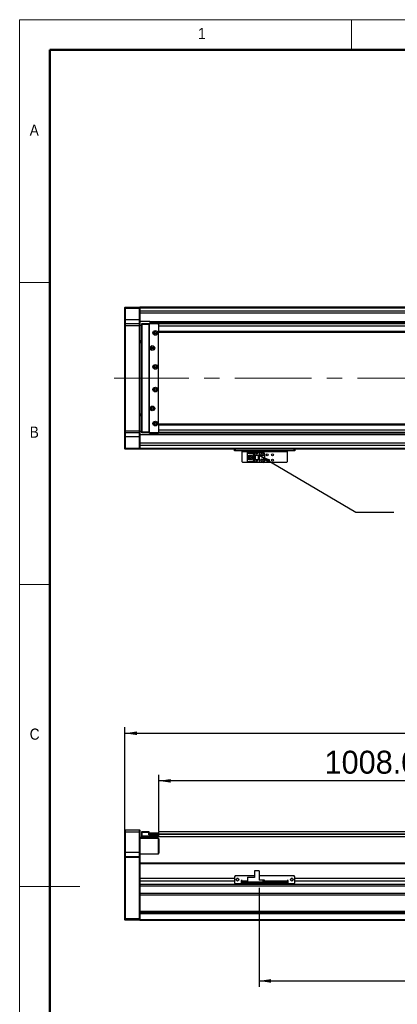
# Model space of a CAD drawing. Header units: millimetres. Extents: x 40 to 3320, y 40 to 2336.
# Tile 2 of 7: x 40 to 541, y 1032 to 2336. Entities that reach past the tile are written whole.
import ezdxf

# ---------------------------------------------------------------- set-up
doc = ezdxf.new("R2010")
doc.units = ezdxf.units.MM
doc.header["$LTSCALE"] = 8
doc.linetypes.add('CENTERX2', pattern=[20.32, 12.7, -2.54, 2.54, -2.54])
doc.layers.add('DIMNS', color=7, linetype='Continuous')
doc.styles.add('SLDTEXTSTYLE0', font='Gothic.ttf', dxfattribs={"width": 0.913})
doc.styles.add('SLDTEXTSTYLE7', font='txt')
doc.dimstyles.new('SLDDIMSTYLE1', dxfattribs={"dimtxt": 30.4, "dimasz": 16, "dimexe": 0, "dimexo": 0.0625, "dimgap": 7.6, "dimtad": 2, "dimdec": 1, "dimrnd": 1e-09, "dimzin": 4, "dimdsep": 46, "dimtxsty": 'SLDTEXTSTYLE7', "dimsah": 1, "dimcen": 0.09, "dimadec": 0, "dimazin": 1, "dimtfac": 1, "dimtdec": 1, "dimtofl": 0, "dimtmove": 0, "dimatfit": 3, "dimfxl": 0, "dimfrac": 2, "dimtolj": 1, "dimtzin": 12, "dimarcsym": 0})
doc.dimstyles.new('SLDDIMSTYLE3', dxfattribs={"dimtxt": 0.18, "dimasz": 16, "dimexe": 0, "dimexo": 0.0625, "dimgap": 0, "dimtad": 0, "dimtih": 1, "dimtoh": 1, "dimdec": 0, "dimrnd": 1e-09, "dimzin": 0, "dimdsep": 46, "dimtxsty": 'Standard', "dimsah": 1, "dimcen": 0.09, "dimadec": 0, "dimazin": 0, "dimtfac": 16, "dimtdec": 0, "dimtofl": 0, "dimtmove": 0, "dimatfit": 3, "dimfxl": 0, "dimfrac": 2, "dimtolj": 1, "dimtzin": 0, "dimarcsym": 0})

# ---------------------------------------------------------------- blocks, each defined once
blk = doc.blocks.new('_D_7')
at = {"layer": 'DIMNS'}
for p, q in [((224.5, 1261.1), (224.5, 1335.9)), ((1232.5, 1267.1), (1232.5, 1335.9)), ((1232.5, 1327.9), (224.5, 1327.9))]:
    blk.add_line(p, q, dxfattribs=at)
for points in [[(224.5, 1327.9), (240.5, 1325.5), (240.5, 1330.3)], [(1232.5, 1327.9), (1216.5, 1330.3), (1216.5, 1325.5)]]:
    blk.add_solid(points, dxfattribs=at)
at = {"layer": 'DIMNS', "char_height": 30.4, "attachment_point": 1, "style": 'SLDTEXTSTYLE7'}
for s, insert in [('=T/2+18mm', (563.2, 1367.8)), ('1008.0', (444.4, 1367.8))]:
    blk.add_mtext(s, dxfattribs=dict(at, insert=insert))
blk = doc.blocks.new('_D_10')
at = {"layer": 'DIMNS'}
for p, q in [((179.5, 1236.6), (179.5, 1398.9)), ((2535.5, 1236.6), (2535.5, 1398.9)), ((179.5, 1390.9), (2535.5, 1390.9))]:
    blk.add_line(p, q, dxfattribs=at)
for points in [[(179.5, 1390.9), (195.5, 1388.5), (195.5, 1393.3)], [(2535.5, 1390.9), (2519.5, 1393.3), (2519.5, 1388.5)]]:
    blk.add_solid(points, dxfattribs=at)
at = {"layer": 'DIMNS', "insert": (1276.3, 1430.8), "char_height": 30.4, "attachment_point": 1, "style": 'SLDTEXTSTYLE7'}
blk.add_mtext('2356.0', dxfattribs=at)
blk = doc.blocks.new('_D_11')
at = {"layer": 'DIMNS'}
for p, q in [((1347.5, 1193.2), (1347.5, 1054.9)), ((357.5, 1186.2), (357.5, 1054.9)), ((357.5, 1062.9), (1347.5, 1062.9))]:
    blk.add_line(p, q, dxfattribs=at)
for points in [[(357.5, 1062.9), (373.5, 1060.5), (373.5, 1065.3)], [(1347.5, 1062.9), (1331.5, 1065.3), (1331.5, 1060.5)]]:
    blk.add_solid(points, dxfattribs=at)
at = {"layer": 'DIMNS', "insert": (834.2, 1102.8), "char_height": 30.4, "attachment_point": 1, "style": 'SLDTEXTSTYLE7'}
blk.add_mtext('990.0', dxfattribs=at)

msp = doc.modelspace()

# ---------------------------------------------------------------- linework, layer by layer
at = {"color": 7, "linetype": 'Continuous', "lineweight": 18}
for p, q in [((3320, 2336), (40, 2336)), ((40, 2336), (40, 40)), ((480, 2296), (480, 2336)), ((80, 2296), (3280, 2296)), ((80, 2296), (80, 80)), ((80, 1988), (40, 1988)), ((40, 1588), (80, 1588)), ((40, 1188), (120, 1188))]:
    msp.add_line(p, q, dxfattribs=at)
at = {"color": 7, "linetype": 'Continuous', "lineweight": 50}
for p, q in [((3280, 2296), (80, 2296)), ((80, 2296), (80, 80))]:
    msp.add_line(p, q, dxfattribs=at)
at = {"color": 7, "linetype": 'Continuous', "lineweight": 25}
for p, q in [((179.4569851, 1954.8459533), (179.7569753, 1955.1459509)), ((179.4569851, 1953.6459553), (179.4569851, 1954.8459533)), ((179.4569851, 1953.6459553), (179.7569753, 1953.6459553)), ((179.4569851, 1938.6459547), (179.4569851, 1953.6459553)), ((179.7569753, 1955.1459509), (179.7569753, 1953.6459553)), ((179.7569753, 1955.1459509), (199.1569759, 1955.1459509)), ((179.7569753, 1953.6459553), (179.7569753, 1938.6459547)), ((199.1569759, 1953.6459553), (179.7569753, 1953.6459553)), ((199.1569759, 1953.6459553), (199.1569759, 1955.1459509)), ((199.1569759, 1955.1459509), (199.4569661, 1954.8459533)), ((199.1569759, 1938.6459547), (199.1569759, 1953.6459553)), ((199.1569759, 1953.6459553), (199.4569661, 1953.6459553)), ((1267.9569484, 1955.1459509), (199.4569661, 1955.1459509)), ((199.4569661, 1955.1459509), (199.4569661, 1954.8459533)), ((199.4569661, 1954.8459533), (199.4569661, 1953.6459553)), ((1267.9569484, 1954.6459574), (199.4569661, 1954.6459574)), ((199.4569661, 1953.6459553), (199.4569661, 1938.6459547)), ((1232.4569584, 1950.1459557), (199.4569661, 1950.1459557)), ((317.456937, 1954.945955), (1267.9569484, 1954.945955)), ((317.456937, 1954.945955), (317.456937, 1954.7459516)), ((317.456937, 1954.7459516), (1267.9569484, 1954.7459516)), ((317.456937, 1954.6459574), (317.456937, 1954.7459516)), ((179.4569851, 1938.6459547), (179.7569753, 1938.6459547)), ((179.4569851, 1933.3459544), (179.4569851, 1938.6459547)), ((179.7569753, 1933.645952), (179.4569851, 1933.3459544)), ((179.4569851, 1930.6459534), (179.4569851, 1933.3459544)), ((179.7569753, 1930.6459534), (179.4569851, 1930.6459534)), ((179.4569851, 1791.6459548), (179.4569851, 1930.6459534)), ((179.7569753, 1938.6459547), (179.7569753, 1933.645952)), ((199.1569759, 1938.6459547), (179.7569753, 1938.6459547)), ((179.7569753, 1933.645952), (179.7569753, 1930.6459534)), ((179.7569753, 1933.645952), (199.1569759, 1933.645952)), ((199.1569759, 1930.6459534), (179.7569753, 1930.6459534)), ((179.7569753, 1930.6459534), (179.7569753, 1791.6459548)), ((199.1569759, 1933.645952), (199.1569759, 1938.6459547)), ((199.1569759, 1938.6459547), (199.4569661, 1938.6459547)), ((199.1569759, 1930.6459534), (199.1569759, 1933.645952)), ((199.1569759, 1933.645952), (199.4569661, 1933.3459544)), ((199.1569759, 1930.6459534), (199.4569661, 1930.6459534)), ((199.1569759, 1791.6459548), (199.1569759, 1930.6459534)), ((199.4569661, 1938.6459547), (199.4569661, 1933.3459544)), ((212.4569775, 1936.1459571), (199.4569661, 1936.1459571)), ((199.4569661, 1933.3459544), (199.4569661, 1930.6459534)), ((201.9569637, 1931.1459544), (199.4569661, 1931.1459544)), ((199.4569661, 1930.6459534), (199.4569661, 1791.6459548)), ((201.9569637, 1933.3459544), (202.2569539, 1933.645952)), ((201.9569637, 1932.1459565), (201.9569637, 1933.3459544)), ((201.9569637, 1932.1459565), (202.2569539, 1932.1459565)), ((201.9569637, 1790.1459518), (201.9569637, 1932.1459565)), ((202.2569539, 1933.645952), (202.2569539, 1932.1459565)), ((202.2569539, 1933.645952), (211.4569308, 1933.645952)), ((202.2569539, 1932.1459565), (202.2569539, 1790.1459518)), ((211.4569308, 1932.1459565), (202.2569539, 1932.1459565)), ((211.4569308, 1933.645952), (211.4569308, 1932.1459565)), ((211.4569308, 1933.645952), (223.6569287, 1933.645952)), ((223.6569287, 1933.3459544), (211.4569308, 1933.3459544)), ((211.4569308, 1932.1459565), (211.4569308, 1790.1459518)), ((212.4569775, 1933.145951), (211.9569541, 1932.6459575)), ((211.9569541, 1932.6459575), (211.9569541, 1789.6459508)), ((212.4569775, 1936.1459571), (1232.4569584, 1936.1459571)), ((212.4569775, 1936.1459571), (212.4569775, 1935.7159543)), ((1232.4569584, 1935.7159543), (212.4569775, 1935.7159543)), ((212.4569775, 1935.7159543), (212.4569775, 1935.1418647)), ((212.4569775, 1935.1418647), (212.4569775, 1933.645952)), ((212.4569775, 1935.1418647), (1232.4569584, 1935.1418647)), ((223.4569551, 1933.145951), (212.4569775, 1933.145951)), ((223.9569785, 1932.6459575), (223.4569551, 1933.145951)), ((223.6569287, 1933.645952), (223.6569287, 1933.3459544)), ((223.9569785, 1933.3459544), (223.6569287, 1933.645952)), ((223.6569287, 1932.9459551), (223.6569287, 1933.3459544)), ((223.9569785, 1933.3459544), (223.6569287, 1933.3459544)), ((223.9569785, 1933.3459544), (223.9569785, 1933.145951)), ((2489.9570109, 1933.145951), (223.9569785, 1933.145951)), ((223.9569785, 1933.145951), (223.9569785, 1932.6459575)), ((223.9569785, 1932.50763), (223.9569785, 1932.6459575)), ((223.9569785, 1932.50763), (223.9569785, 1930.1459524)), ((2489.9570109, 1930.1459524), (223.9569785, 1930.1459524)), ((223.9569785, 1930.1459524), (223.9569785, 1923.1459494)), ((2489.9570109, 1923.1459494), (223.9569785, 1923.1459494)), ((223.9569785, 1923.1459494), (223.9569785, 1922.1459511)), ((223.9569785, 1922.1459511), (2489.9570109, 1922.1459511)), ((223.9569785, 1800.1459572), (223.9569785, 1922.1459511)), ((199.4569661, 1911.1459549), (201.9569637, 1911.1459549)), ((199.4569661, 1909.1459546), (201.9569637, 1909.1459546)), ((201.9569637, 1908.1459525), (199.4569661, 1908.1459525)), ((199.4569661, 1814.1459557), (201.9569637, 1814.1459557)), ((201.9569637, 1813.1459537), (199.4569661, 1813.1459537)), ((201.9569637, 1811.1459534), (199.4569661, 1811.1459534)), ((2489.9570109, 1800.1459572), (223.9569785, 1800.1459572)), ((223.9569785, 1800.1459572), (223.9569785, 1799.1459551)), ((179.7569753, 1791.6459548), (179.4569851, 1791.6459548)), ((179.4569851, 1788.9459538), (179.4569851, 1791.6459548)), ((179.7569753, 1788.6459562), (179.4569851, 1788.9459538)), ((179.4569851, 1783.6459535), (179.4569851, 1788.9459538)), ((179.7569753, 1791.6459548), (199.1569759, 1791.6459548)), ((179.7569753, 1791.6459548), (179.7569753, 1788.6459562)), ((199.1569759, 1788.6459562), (179.7569753, 1788.6459562)), ((179.7569753, 1788.6459562), (179.7569753, 1783.6459535)), ((199.1569759, 1791.6459548), (199.4569661, 1791.6459548)), ((199.1569759, 1788.6459562), (199.1569759, 1791.6459548)), ((199.1569759, 1788.6459562), (199.4569661, 1788.9459538)), ((199.1569759, 1783.6459535), (199.1569759, 1788.6459562)), ((199.4569661, 1791.6459548), (199.4569661, 1788.9459538)), ((199.4569661, 1791.1459538), (201.9569637, 1791.1459538)), ((199.4569661, 1788.9459538), (199.4569661, 1783.6459535)), ((201.9569637, 1790.1459518), (202.2569539, 1790.1459518)), ((201.9569637, 1788.9459538), (201.9569637, 1790.1459518)), ((201.9569637, 1788.9459538), (202.2569539, 1788.6459562)), ((202.2569539, 1790.1459518), (211.4569308, 1790.1459518)), ((202.2569539, 1790.1459518), (202.2569539, 1788.6459562)), ((211.4569308, 1788.6459562), (202.2569539, 1788.6459562)), ((211.4569308, 1790.1459518), (211.4569308, 1788.6459562)), ((211.4569308, 1788.9459538), (223.6569287, 1788.9459538)), ((223.6569287, 1788.6459562), (211.4569308, 1788.6459562)), ((211.9569541, 1789.6459508), (212.4569775, 1789.1459572)), ((212.4569775, 1789.1459572), (223.4569551, 1789.1459572)), ((212.4569775, 1788.6459562), (212.4569775, 1787.1500435)), ((1230.2063765, 1787.1500435), (212.4569775, 1787.1500435)), ((212.4569775, 1787.1500435), (212.4569775, 1786.575954)), ((1230.9720875, 1786.575954), (212.4569775, 1786.575954)), ((212.4569775, 1786.575954), (212.4569775, 1786.1459512)), ((223.4569551, 1789.1459572), (223.9569785, 1789.6459508)), ((223.6569287, 1788.9459538), (223.6569287, 1789.3459532)), ((223.6569287, 1788.9459538), (223.9569785, 1788.9459538)), ((223.6569287, 1788.6459562), (223.9569785, 1788.9459538)), ((223.6569287, 1788.9459538), (223.6569287, 1788.6459562)), ((2489.9570109, 1799.1459551), (223.9569785, 1799.1459551)), ((223.9569785, 1799.1459551), (223.9569785, 1792.1459559)), ((2489.9570109, 1792.1459559), (223.9569785, 1792.1459559)), ((223.9569785, 1792.1459559), (223.9569785, 1789.7842783)), ((223.9569785, 1789.6459508), (223.9569785, 1789.7842783)), ((223.9569785, 1789.6459508), (223.9569785, 1789.1459572)), ((2489.9570109, 1789.1459572), (223.9569785, 1789.1459572)), ((223.9569785, 1789.1459572), (223.9569785, 1788.9459538)), ((179.7569753, 1783.6459535), (179.4569851, 1783.6459535)), ((179.4569851, 1768.6459529), (179.4569851, 1783.6459535)), ((199.1569759, 1783.6459535), (179.7569753, 1783.6459535)), ((179.7569753, 1783.6459535), (179.7569753, 1768.6459529)), ((199.4569661, 1783.6459535), (199.1569759, 1783.6459535)), ((199.1569759, 1768.6459529), (199.1569759, 1783.6459535)), ((212.4569775, 1786.1459512), (199.4569661, 1786.1459512)), ((199.4569661, 1783.6459535), (199.4569661, 1768.6459529)), ((1232.4569584, 1786.1459512), (212.4569775, 1786.1459512)), ((179.7569753, 1768.6459529), (179.4569851, 1768.6459529)), ((179.4569851, 1767.445955), (179.4569851, 1768.6459529)), ((179.7569753, 1767.1459574), (179.4569851, 1767.445955)), ((179.7569753, 1768.6459529), (199.1569759, 1768.6459529)), ((179.7569753, 1768.6459529), (179.7569753, 1767.1459574)), ((199.1569759, 1767.1459574), (179.7569753, 1767.1459574)), ((199.4569661, 1768.6459529), (199.1569759, 1768.6459529)), ((199.1569759, 1767.1459574), (199.1569759, 1768.6459529)), ((199.4569661, 1767.445955), (199.1569759, 1767.1459574)), ((1232.4569584, 1772.1459526), (199.4569661, 1772.1459526)), ((199.4569661, 1768.6459529), (199.4569661, 1767.445955)), ((199.4569661, 1767.445955), (199.4569661, 1767.1459574)), ((1347.456968, 1767.1459574), (199.4569661, 1767.1459574)), ((324.9569298, 1765.1459533), (324.9569298, 1767.1459574)), ((325.9569766, 1765.1459533), (324.9569298, 1765.1459533)), ((325.9569766, 1767.1459574), (325.9569766, 1765.1459533)), ((403.9569558, 1765.1459533), (325.9569766, 1765.1459533)), ((334.9569799, 1765.1459533), (334.9569799, 1764.1459513)), ((334.9569799, 1764.1459513), (394.9569525, 1764.1459513)), ((334.9569799, 1750.3459561), (334.9569799, 1764.1459513)), ((342.2569396, 1762.045953), (342.2569396, 1762.8459516)), ((342.2569396, 1762.8459516), (351.4569761, 1762.8459516)), ((350.5569459, 1762.045953), (342.2569396, 1762.045953)), ((342.2569396, 1762.045953), (342.2569396, 1761.545952)), ((350.0569822, 1761.545952), (342.2569396, 1761.545952)), ((342.2569396, 1758.9459527), (342.2569396, 1761.545952)), ((350.0569822, 1761.545952), (350.5569459, 1762.045953)), ((350.0569822, 1750.7459554), (350.0569822, 1761.545952)), ((350.5569459, 1750.2459544), (350.5569459, 1762.045953)), ((351.4569761, 1762.8459516), (351.4569761, 1759.145956)), ((351.4569761, 1762.8459516), (357.4569584, 1762.8459516)), ((353.8569571, 1761.345956), (354.0569307, 1761.345956)), ((354.4569375, 1760.1459506), (353.8569571, 1761.345956)), ((354.0569307, 1761.7459554), (354.8569442, 1761.7459554)), ((354.0569307, 1761.345956), (354.0569307, 1761.7459554)), ((355.0569774, 1761.345956), (354.4569375, 1760.1459506)), ((354.8569442, 1761.7459554), (354.8569442, 1761.345956)), ((354.8569442, 1761.345956), (355.0569774, 1761.345956)), ((357.4569584, 1762.8459516), (357.4569584, 1759.145956)), ((357.4569584, 1762.8459516), (362.9569472, 1762.8459516)), ((364.9569513, 1760.845955), (364.9569513, 1751.4459524)), ((394.9569525, 1764.1459513), (394.9569525, 1765.1459533)), ((394.9569525, 1764.1459513), (394.9569525, 1750.3459561)), ((403.9569558, 1765.1459533), (403.9569558, 1767.1459574)), ((404.9569727, 1765.1459533), (403.9569558, 1765.1459533)), ((404.9569727, 1767.1459574), (404.9569727, 1765.1459533)), ((334.9569799, 1750.3459561), (335.956967, 1749.3459541)), ((393.9569653, 1749.3459541), (335.956967, 1749.3459541)), ((342.2569396, 1758.9459527), (348.4569551, 1758.9459527)), ((342.2569396, 1753.3459547), (342.2569396, 1758.9459527)), ((348.4569551, 1753.3459547), (342.2569396, 1753.3459547)), ((342.2569396, 1750.7459554), (342.2569396, 1753.3459547)), ((342.2569396, 1750.7459554), (350.0569822, 1750.7459554)), ((342.2569396, 1750.7459554), (342.2569396, 1750.2459544)), ((342.2569396, 1750.2459544), (350.5569459, 1750.2459544)), ((342.2569396, 1749.4459558), (342.2569396, 1750.2459544)), ((351.4569761, 1749.4459558), (342.2569396, 1749.4459558)), ((343.5569765, 1753.3459547), (343.5569765, 1758.9459527)), ((344.0569402, 1758.5959542), (344.0569402, 1758.9459527)), ((348.4569551, 1758.5959542), (344.0569402, 1758.5959542)), ((344.0569402, 1753.6959532), (344.0569402, 1758.5959542)), ((344.0569402, 1753.3459547), (344.0569402, 1753.6959532)), ((344.0569402, 1753.6959532), (348.4569551, 1753.6959532)), ((345.0169326, 1756.9459561), (345.0169326, 1755.3459513)), ((346.8569876, 1756.9459561), (345.0169326, 1756.9459561)), ((345.0169326, 1755.3459513), (346.8569876, 1755.3459513)), ((346.8569876, 1756.9459561), (346.8569876, 1755.3459513)), ((348.4569551, 1758.9459527), (348.4569551, 1753.3459547)), ((350.5569459, 1750.2459544), (350.0569822, 1750.7459554)), ((351.4569761, 1759.145956), (357.4569584, 1759.145956)), ((351.4569761, 1759.145956), (351.4569761, 1753.1459513)), ((351.4569761, 1753.1459513), (351.4569761, 1749.4459558)), ((357.4569584, 1753.1459513), (351.4569761, 1753.1459513)), ((357.4569584, 1749.4459558), (351.4569761, 1749.4459558)), ((351.9569398, 1759.145956), (351.9569398, 1753.1459513)), ((352.25693, 1759.145956), (352.25693, 1753.1459513)), ((353.8569571, 1751.7459574), (354.0569307, 1751.7459574)), ((354.4569375, 1750.545952), (353.8569571, 1751.7459574)), ((354.0569307, 1752.1459568), (354.8569442, 1752.1459568)), ((354.0569307, 1751.7459574), (354.0569307, 1752.1459568)), ((355.0569774, 1751.7459574), (354.4569375, 1750.545952)), ((354.8569442, 1752.1459568), (354.8569442, 1751.7459574)), ((354.8569442, 1751.7459574), (355.0569774, 1751.7459574)), ((356.6569449, 1753.1459513), (356.6569449, 1759.145956)), ((356.9569351, 1753.1459513), (356.9569351, 1759.145956)), ((357.4569584, 1759.145956), (357.4569584, 1753.1459513)), ((357.4569584, 1753.1459513), (357.4569584, 1749.4459558)), ((362.9569472, 1749.4459558), (357.4569584, 1749.4459558)), ((393.9569653, 1749.3459541), (394.9569525, 1750.3459561)), ((179.7569753, 1262.8993303), (179.4569851, 1262.5993326)), ((179.4569851, 1259.8993316), (179.4569851, 1262.5993326)), ((179.7569753, 1259.8993316), (179.4569851, 1259.8993316)), ((179.4569851, 1232.8993328), (179.4569851, 1259.8993316)), ((179.7569753, 1262.8993303), (179.7569753, 1259.8993316)), ((179.7569753, 1262.8993303), (199.1569759, 1262.8993303)), ((199.1569759, 1259.8993316), (179.7569753, 1259.8993316)), ((179.7569753, 1259.8993316), (179.7569753, 1232.8993328)), ((199.1569759, 1259.8993316), (199.1569759, 1262.8993303)), ((199.1569759, 1262.8993303), (199.4569661, 1262.5993326)), ((199.1569759, 1232.8993328), (199.1569759, 1259.8993316)), ((199.1569759, 1259.8993316), (199.4569661, 1259.8993316)), ((199.4569661, 1262.5993326), (199.4569661, 1259.8993316)), ((199.4569661, 1259.8993316), (199.4569661, 1232.8993328)), ((199.4569661, 1253.3993334), (202.2569539, 1253.3993334)), ((209.4569565, 1252.3993313), (199.4569661, 1252.3993313)), ((201.9569637, 1260.599336), (202.2569539, 1260.8993337)), ((201.9569637, 1259.3993306), (201.9569637, 1260.599336)), ((201.9569637, 1254.8993364), (201.9569637, 1259.3993306)), ((201.9569637, 1259.3993306), (202.2569539, 1259.3993306)), ((202.2569539, 1254.8993364), (201.9569637, 1254.8993364)), ((201.9569637, 1253.699331), (201.9569637, 1254.8993364)), ((202.2569539, 1253.3993334), (201.9569637, 1253.699331)), ((202.2569539, 1260.8993337), (202.2569539, 1259.3993306)), ((202.2569539, 1260.8993337), (211.4569308, 1260.8993337)), ((211.4569308, 1259.3993306), (202.2569539, 1259.3993306)), ((202.2569539, 1259.3993306), (202.2569539, 1254.8993364)), ((202.2569539, 1254.8993364), (223.6569287, 1254.8993364)), ((202.2569539, 1254.8993364), (202.2569539, 1253.3993334)), ((223.6569287, 1253.3993334), (202.2569539, 1253.3993334)), ((209.4569565, 1253.3993334), (209.4569565, 1252.3993313)), ((209.4569565, 1252.3993313), (209.4569565, 1251.3993368)), ((211.4569308, 1260.8993337), (211.4569308, 1259.3993306)), ((211.4569308, 1256.5993354), (211.4569308, 1259.3993306)), ((211.4569308, 1256.899333), (223.6569287, 1256.899333)), ((223.6569287, 1256.5993354), (211.4569308, 1256.5993354)), ((211.9569541, 1257.0993364), (211.9569541, 1259.099333)), ((211.9569541, 1259.099333), (212.4569775, 1259.099333)), ((211.9569541, 1256.899333), (211.9569541, 1257.0993364)), ((212.4569775, 1257.0993364), (211.9569541, 1257.0993364)), ((212.4569775, 1259.099333), (212.4569775, 1257.0993364)), ((212.4569775, 1259.099333), (223.4569551, 1259.099333)), ((212.4569775, 1257.0993364), (223.4569551, 1257.0993364)), ((223.4569551, 1257.0993364), (223.4569551, 1259.099333)), ((223.4569551, 1259.099333), (223.9569785, 1259.099333)), ((223.9569785, 1257.0993364), (223.4569551, 1257.0993364)), ((223.6569287, 1256.899333), (223.9569785, 1256.899333)), ((223.6569287, 1256.899333), (223.6569287, 1256.5993354)), ((223.6569287, 1256.899333), (223.9569785, 1256.5993354)), ((223.6569287, 1254.8993364), (223.6569287, 1256.5993354)), ((223.6569287, 1256.5993354), (223.9569785, 1256.5993354)), ((223.6569287, 1253.3993334), (223.6569287, 1254.8993364)), ((223.6569287, 1254.8993364), (223.9569785, 1254.8993364)), ((223.6569287, 1253.3993334), (223.9569785, 1253.699331)), ((2489.9570109, 1260.2493301), (223.9569785, 1260.2493301)), ((223.9569785, 1260.2493301), (223.9569785, 1259.099333)), ((223.9569785, 1259.099333), (223.9569785, 1258.9076445)), ((223.9569785, 1258.9076445), (223.9569785, 1257.2493315)), ((223.9569785, 1257.2493315), (223.9569785, 1256.7493305)), ((223.9569785, 1256.7493305), (223.9569785, 1256.5993354)), ((223.9569785, 1256.5993354), (223.9569785, 1254.8993364)), ((223.9569785, 1254.8993364), (223.9569785, 1253.699331)), ((1232.4569584, 1253.7493318), (223.9569785, 1253.7493318)), ((223.9569785, 1251.3993368), (199.4569661, 1251.3993368)), ((224.4569422, 1250.8993358), (223.9569785, 1251.3993368)), ((223.9569785, 1231.3993335), (223.9569785, 1251.3993368)), ((224.4569422, 1250.8993358), (224.4569422, 1231.8993345)), ((179.7569753, 1232.8993328), (179.4569851, 1232.8993328)), ((179.4569851, 1227.5993325), (179.4569851, 1232.8993328)), ((179.7569753, 1227.8993338), (179.4569851, 1227.5993325)), ((179.4569851, 1226.3993345), (179.4569851, 1227.5993325)), ((179.4569851, 1145.5235969), (179.4569851, 1226.3993345)), ((179.7569753, 1226.3993345), (179.4569851, 1226.3993345)), ((179.7569753, 1232.8993328), (179.7569753, 1227.8993338)), ((199.1569759, 1232.8993328), (179.7569753, 1232.8993328)), ((179.7569753, 1227.8993338), (179.7569753, 1226.3993345)), ((179.7569753, 1227.8993338), (199.1569759, 1227.8993338)), ((199.1569759, 1226.3993345), (179.7569753, 1226.3993345)), ((179.7569753, 1226.3993345), (179.7569753, 1145.3993324)), ((199.1569759, 1227.8993338), (199.1569759, 1232.8993328)), ((199.4569661, 1232.8993328), (199.1569759, 1232.8993328)), ((199.1569759, 1226.3993345), (199.1569759, 1227.8993338)), ((199.4569661, 1227.5993325), (199.1569759, 1227.8993338)), ((199.1569759, 1145.3993324), (199.1569759, 1226.3993345)), ((199.4569661, 1226.3993345), (199.1569759, 1226.3993345)), ((199.4569661, 1232.8993328), (199.4569661, 1227.5993325)), ((199.4569661, 1231.3993335), (223.9569785, 1231.3993335)), ((199.4569661, 1227.5993325), (199.4569661, 1226.3993345)), ((199.4569661, 1226.3993345), (199.4569661, 1218.6134778)), ((223.9569785, 1231.3993335), (224.4569422, 1231.8993345)), ((1347.456968, 1218.8993342), (199.4569661, 1218.8993342)), ((199.4569661, 1218.6134778), (199.4569661, 1217.8993322)), ((199.4569661, 1217.8993322), (199.4569661, 1198.3993337)), ((325.9569766, 1201.8993333), (324.9569298, 1200.8993331)), ((324.9569298, 1200.8993331), (324.9569298, 1192.8993337)), ((351.4569761, 1201.8993333), (325.9569766, 1201.8993333)), ((342.2569396, 1200.399334), (350.0569822, 1200.399334)), ((342.2569396, 1200.399334), (342.2569396, 1199.899333)), ((342.2569396, 1199.899333), (342.2569396, 1193.8993339)), ((351.4569761, 1199.899333), (342.2569396, 1199.899333)), ((350.5569459, 1199.899333), (350.0569822, 1200.399334)), ((351.4569761, 1208.7993346), (351.4569761, 1199.899333)), ((357.4569584, 1208.7993346), (351.4569761, 1208.7993346)), ((357.4569584, 1208.7993346), (357.4569584, 1196.3993333)), ((403.9569558, 1201.8993333), (357.4569584, 1201.8993333)), ((404.9569727, 1200.8993331), (403.9569558, 1201.8993333)), ((404.9569727, 1192.8993337), (404.9569727, 1200.8993331)), ((199.4569661, 1198.3993337), (199.4569661, 1194.9993339)), ((324.9569298, 1198.3993337), (199.4569661, 1198.3993337)), ((324.9569298, 1194.9993339), (199.4569661, 1194.9993339)), ((199.4569661, 1194.9993339), (199.4569661, 1190.6643551)), ((2515.4569508, 1190.6643551), (199.4569661, 1190.6643551)), ((199.4569661, 1190.6643551), (199.4569661, 1189.3566851)), ((199.4569661, 1189.3566851), (199.4569661, 1152.1993339)), ((2515.4569508, 1188.2068984), (199.4569661, 1188.2068984)), ((324.9569298, 1192.8993337), (325.9569766, 1191.8993335)), ((325.9569766, 1191.8993335), (333.9569332, 1191.8993335)), ((329.7569515, 1198.3993337), (328.156984, 1198.3993337)), ((334.9569799, 1195.8993323), (333.9569332, 1195.8993323)), ((333.9569332, 1195.8993323), (333.9569332, 1191.8993335)), ((334.9569799, 1194.9993339), (333.9569332, 1194.9993339)), ((334.9569799, 1194.899334), (334.9569799, 1195.8993323)), ((334.9569799, 1194.899334), (334.9569799, 1193.8993339)), ((334.9569799, 1191.8993335), (334.9569799, 1193.8993339)), ((334.9569799, 1193.8993339), (335.956967, 1193.8993339)), ((335.956967, 1191.8993335), (334.9569799, 1191.8993335)), ((335.956967, 1193.8993339), (335.956967, 1191.8993335)), ((393.9569653, 1193.8993339), (335.956967, 1193.8993339)), ((393.9569653, 1191.8993335), (335.956967, 1191.8993335)), ((362.9569472, 1196.3993333), (357.4569584, 1196.3993333)), ((362.9569472, 1193.8993339), (362.9569472, 1196.3993333)), ((364.9569513, 1196.3993333), (362.9569472, 1196.3993333)), ((364.9569513, 1193.8993339), (364.9569513, 1196.3993333)), ((393.9569653, 1191.8993335), (393.9569653, 1193.8993339)), ((393.9569653, 1193.8993339), (394.9569525, 1193.8993339)), ((394.9569525, 1191.8993335), (393.9569653, 1191.8993335)), ((395.9569694, 1195.8993323), (394.9569525, 1195.8993323)), ((394.9569525, 1195.8993323), (394.9569525, 1194.899334)), ((395.9569694, 1194.9993339), (394.9569525, 1194.9993339)), ((394.9569525, 1193.8993339), (394.9569525, 1194.899334)), ((394.9569525, 1193.8993339), (394.9569525, 1191.8993335)), ((395.9569694, 1191.8993335), (395.9569694, 1195.8993323)), ((395.9569694, 1191.8993335), (403.9569558, 1191.8993335)), ((401.7569484, 1198.3993337), (400.1569511, 1198.3993337)), ((403.9569558, 1191.8993335), (404.9569727, 1192.8993337)), ((2309.9569441, 1198.3993337), (404.9569727, 1198.3993337)), ((2309.9569441, 1194.9993339), (404.9569727, 1194.9993339)), ((2515.4569508, 1178.795088), (199.4569661, 1178.795088)), ((2515.4569508, 1176.337632), (199.4569661, 1176.337632)), ((2515.4569508, 1154.8993331), (199.4569661, 1154.8993331)), ((2515.4569508, 1152.8993327), (199.4569661, 1152.8993327)), ((199.4569661, 1152.1993339), (199.4569661, 1151.8993326)), ((2515.4569508, 1151.8993326), (199.4569661, 1151.8993326)), ((199.4569661, 1151.8993326), (199.4569661, 1143.8993331)), ((179.4569851, 1145.5235969), (179.7569753, 1145.3993324)), ((179.4569851, 1143.6993335), (179.4569851, 1145.5235969)), ((179.4569851, 1143.6993335), (179.7569753, 1143.399334)), ((179.7569753, 1145.3993324), (179.7569753, 1143.399334)), ((179.7569753, 1145.3993324), (199.1569759, 1145.3993324)), ((199.1569759, 1143.399334), (179.7569753, 1143.399334)), ((199.4569661, 1145.5235969), (199.1569759, 1145.3993324)), ((199.1569759, 1143.399334), (199.1569759, 1145.3993324)), ((199.4569661, 1143.6993335), (199.1569759, 1143.399334)), ((2515.4569508, 1143.8993331), (199.4569661, 1143.8993331)), ((199.4569661, 1143.8993331), (199.4569661, 1142.899333)), ((2515.4569508, 1142.899333), (199.4569661, 1142.899333))]:
    msp.add_line(p, q, dxfattribs=at)
at = {"color": 8, "linetype": 'Continuous', "lineweight": 25}
for p, q in [((1267.9569484, 1954.1459563), (199.4569661, 1954.1459563)), ((1232.4569584, 1947.1459571), (199.4569661, 1947.1459571)), ((1232.4569584, 1775.1459512), (199.4569661, 1775.1459512)), ((1347.456968, 1768.1459519), (199.4569661, 1768.1459519)), ((1232.8069569, 1257.2493315), (223.9569785, 1257.2493315)), ((1232.4569584, 1256.7493305), (223.9569785, 1256.7493305)), ((1347.456968, 1217.8993322), (199.4569661, 1217.8993322)), ((342.2569396, 1194.899334), (334.9569799, 1194.899334)), ((394.9569525, 1194.899334), (364.9569513, 1194.899334))]:
    msp.add_line(p, q, dxfattribs=at)
at = {"color": 7, "linetype": 'Continuous', "lineweight": 25}
for centre, radius in [((219.9569584, 1921.1459543), 3.15), ((219.9569584, 1921.1459543), 1.7), ((219.9569584, 1921.1459543), 1.6), ((219.9569584, 1921.1459543), 1.25), ((215.9569584, 1901.1459543), 3.15), ((215.9569584, 1901.1459543), 1.7), ((215.9569584, 1901.1459543), 1.6), ((215.9569584, 1901.1459543), 1.25), ((219.9569584, 1876.1459543), 3.15), ((219.9569584, 1876.1459543), 1.7), ((219.9569584, 1876.1459543), 1.6), ((219.9569584, 1876.1459543), 1.25), ((219.9569584, 1846.1459543), 3.15), ((219.9569584, 1846.1459543), 1.7), ((219.9569584, 1846.1459543), 1.6), ((219.9569584, 1846.1459543), 1.25), ((215.9569584, 1821.1459543), 3.15), ((215.9569584, 1821.1459543), 1.7), ((215.9569584, 1821.1459543), 1.6), ((215.9569584, 1821.1459543), 1.25), ((219.9569584, 1801.1459543), 3.15), ((219.9569584, 1801.1459543), 1.7), ((219.9569584, 1801.1459543), 1.6), ((219.9569584, 1801.1459543), 1.25), ((361.4569584, 1759.6459543), 1.75), ((361.4569584, 1759.6459543), 1.25), ((368.4569584, 1759.6459543), 1.25), ((375.4569584, 1759.6459543), 1.25), ((361.4569584, 1752.6459543), 1.75), ((361.4569584, 1752.6459543), 1.25), ((368.4569584, 1752.6459543), 1.25), ((375.4569584, 1752.6459543), 1.25), ((328.9569584, 1196.8993332), 1.7), ((400.9569584, 1196.8993332), 1.7)]:
    msp.add_circle(centre, radius, dxfattribs=at)
for centre, start, end in [((362.9569584, 1760.8459543), 0, 90), ((362.9569584, 1751.4459543), 270, 0)]:
    msp.add_arc(centre, 2, start, end, dxfattribs=at)
at = {"layer": 'DIMNS', "linetype": 'CENTERX2', "lineweight": 18}
msp.add_line((2540.3041112, 1861.1459543), (165.3033291, 1861.1459543), dxfattribs=at)

# ---------------------------------------------------------------- texts
at = {"color": 7, "linetype": 'Continuous', "lineweight": 0, "char_height": 14.8166667, "attachment_point": 1, "style": 'SLDTEXTSTYLE0'}
for s, insert in [('1', (276.6666667, 2325.1704848)), ('A', (53.3333333, 2197.1704528)), ('B', (53.3333333, 1797.1704528)), ('C', (53.3333333, 1397.1704528))]:
    msp.add_mtext(s, dxfattribs=dict(at, insert=insert))

# ---------------------------------------------------------------- dimensions: what is measured, and where the dimension line sits
at = {"layer": 'DIMNS'}
dim = msp.add_linear_dim(base=(2535.4569584, 1390.8993332), p1=(179.4569584, 1226.3993332), p2=(2535.4569584, 1226.3993332), dimstyle='SLDDIMSTYLE1', dxfattribs=at)
dim.commit()
dim.dimension.update_dxf_attribs({"geometry": '_D_10', "text_midpoint": (1335.745045, 1390.8993332), "dimtype": 160})
dim = msp.add_linear_dim(base=(224.4569584, 1327.8837115), p1=(1232.4569584, 1256.8993332), p2=(224.4569584, 1250.8993332), text='<>=T/2+18mm', dimstyle='SLDDIMSTYLE1', dxfattribs=at)
dim.commit()
dim.dimension.update_dxf_attribs({"geometry": '_D_7', "text_midpoint": (618.3273833, 1327.8837115), "dimtype": 160})
dim = msp.add_linear_dim(base=(1347.4569584, 1062.8993332), p1=(357.4569584, 1196.3993332), p2=(1347.4569584, 1203.3993332), angle=0, dimstyle='SLDDIMSTYLE1', dxfattribs=at)
dim.commit()
dim.dimension.update_dxf_attribs({"geometry": '_D_11', "text_midpoint": (882.6130995, 1062.8993332), "dimtype": 160})

# ---------------------------------------------------------------- leaders
msp.add_leader([(357.4569584, 1759.1459543), (485.6853129, 1683.9060023), (536.4853129, 1683.9060023)], dimstyle='SLDDIMSTYLE3', dxfattribs=at)

doc.saveas('drawing.dxf')
